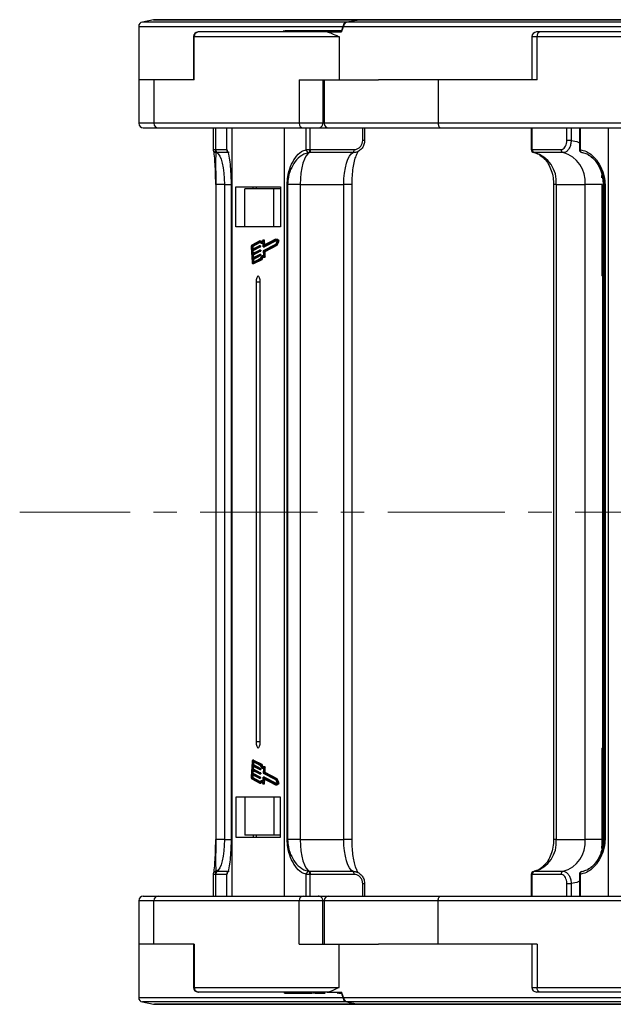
# Model space of a CAD drawing. Header units: millimetres. Extents: x -1637 to 445, y 81 to 1539.
# Tile 9 of 52: x -899 to -802, y 446 to 606. Entities that reach past the tile are written whole.
import ezdxf

# ---------------------------------------------------------------- set-up
doc = ezdxf.new("R2010")
doc.units = ezdxf.units.MM
doc.linetypes.add('CENTERX2', pattern=[20.32, 12.7, -2.54, 2.54, -2.54])

msp = doc.modelspace()

# ---------------------------------------------------------------- linework, layer by layer
at = {"color": 7, "linetype": 'Continuous', "lineweight": 25}
for p, q in [((-876.76, 605.879), (-878.584, 605.514)), ((-843.319, 605.893), (-876.613, 605.893)), ((-843.463, 605.879), (-843.455, 605.879)), ((-763.63, 605.893), (-843.319, 605.893)), ((-879.187, 604.778), (-879.187, 596.093)), ((-855.619, 604.118), (-855.619, 603.893)), ((-855.423, 604.093), (-855.423, 603.893)), ((-854.782, 604.093), (-854.782, 603.893)), ((-853.188, 604.093), (-853.188, 603.893)), ((-852.806, 604.093), (-853.188, 604.093)), ((-852.806, 604.093), (-852.806, 603.893)), ((-852.475, 604.093), (-852.806, 604.093)), ((-852.475, 604.093), (-852.475, 603.893)), ((-851.125, 604.093), (-852.475, 604.093)), ((-851.125, 604.093), (-851.125, 603.893)), ((-850.718, 604.093), (-851.125, 604.093)), ((-850.718, 604.093), (-850.718, 603.893)), ((-850.336, 604.093), (-850.718, 604.093)), ((-850.336, 604.093), (-850.336, 603.893)), ((-846.672, 604.093), (-850.336, 604.093)), ((-849.423, 604.093), (-849.423, 604.118)), ((-846.672, 604.093), (-846.672, 603.893)), ((-846.227, 604.093), (-846.672, 604.093)), ((-845.326, 605.514), (-845.318, 605.514)), ((-870.287, 603.143), (-870.287, 596.093)), ((-870.174, 603.143), (-846.677, 603.143)), ((-870.174, 596.093), (-870.174, 603.143)), ((-869.466, 603.893), (-869.537, 603.893)), ((-848.545, 603.893), (-869.466, 603.893)), ((-848.545, 603.893), (-846.205, 603.893)), ((-846.574, 603.176), (-846.574, 596.093)), ((-815.23, 603.143), (-815.23, 596.093)), ((-813.953, 603.893), (-814.48, 603.893)), ((-814.387, 603.143), (-756.491, 603.143)), ((-814.387, 596.093), (-814.387, 603.143)), ((-762.403, 603.893), (-813.953, 603.893)), ((-879.187, 596.093), (-879.168, 596.093)), ((-879.186, 596.093), (-879.186, 589.043)), ((-876.704, 596.093), (-879.168, 596.093)), ((-876.704, 596.093), (-876.704, 589.043)), ((-870.174, 596.093), (-876.704, 596.093)), ((-853.104, 596.093), (-853.104, 589.043)), ((-853.104, 596.093), (-846.574, 596.093)), ((-849.227, 596.093), (-849.227, 589.043)), ((-849.03, 596.093), (-849.03, 589.043)), ((-846.574, 596.093), (-840.182, 596.093)), ((-830.476, 596.093), (-840.182, 596.093)), ((-830.476, 596.093), (-830.476, 589.043)), ((-814.387, 596.093), (-830.476, 596.093)), ((-878.436, 588.293), (-875.996, 588.293)), ((-853.104, 589.043), (-876.704, 589.043)), ((-875.996, 588.293), (-852.397, 588.293)), ((-867.065, 588.293), (-867.065, 584.757)), ((-866.702, 588.293), (-866.702, 584.757)), ((-864.911, 588.293), (-864.911, 584.757)), ((-864.908, 588.293), (-864.908, 584.757)), ((-864.056, 588.293), (-864.056, 463.293)), ((-855.448, 463.293), (-855.448, 588.293)), ((-849.227, 589.043), (-853.104, 589.043)), ((-852.397, 588.293), (-849.973, 588.293)), ((-851.925, 584.757), (-851.925, 588.293)), ((-851.333, 588.293), (-851.333, 584.757)), ((-849.973, 588.293), (-848.657, 588.293)), ((-848.657, 588.293), (-848.28, 588.293)), ((-848.28, 588.293), (-830.042, 588.293)), ((-842.751, 586.263), (-842.751, 588.293)), ((-842.416, 586.263), (-842.416, 588.293)), ((-772.327, 589.043), (-830.476, 589.043)), ((-830.042, 588.293), (-771.893, 588.293)), ((-815.338, 588.293), (-815.338, 584.757)), ((-815.228, 588.293), (-815.228, 584.757)), ((-809.545, 586.263), (-809.545, 588.293)), ((-808.842, 588.293), (-808.842, 586.263)), ((-807.507, 588.293), (-807.507, 584.757)), ((-807.375, 588.293), (-807.375, 584.757)), ((-802.806, 588.293), (-802.806, 463.293)), ((-866.702, 584.757), (-866.61, 584.754)), ((-851.925, 584.757), (-851.333, 584.757)), ((-851.333, 584.757), (-851.243, 584.754)), ((-851.243, 584.754), (-844.166, 584.754)), ((-815.228, 584.757), (-815.169, 584.754)), ((-815.169, 584.754), (-810.482, 584.754)), ((-808.842, 586.263), (-809.545, 586.263)), ((-866.489, 584.258), (-866.612, 584.262)), ((-851.388, 584.258), (-851.509, 584.262)), ((-844.311, 584.258), (-851.388, 584.258)), ((-814.906, 584.262), (-814.922, 584.264)), ((-814.826, 584.258), (-814.906, 584.262)), ((-810.14, 584.258), (-814.826, 584.258)), ((-866.658, 579.097), (-866.658, 472.489)), ((-865.232, 579.097), (-866.65, 579.097)), ((-866.65, 579.097), (-866.65, 472.489)), ((-865.232, 579.097), (-865.232, 472.489)), ((-864.159, 579.097), (-864.159, 472.489)), ((-864.155, 579.097), (-864.155, 472.489)), ((-863.394, 578.693), (-856.11, 578.693)), ((-863.394, 572.193), (-863.394, 578.693)), ((-861.924, 572.193), (-861.924, 578.393)), ((-857.209, 578.393), (-861.924, 578.393)), ((-860.563, 578.393), (-860.563, 578.693)), ((-860.067, 578.693), (-860.067, 578.393)), ((-857.209, 572.193), (-857.209, 578.393)), ((-856.11, 578.393), (-857.209, 578.393)), ((-856.11, 578.693), (-856.11, 572.193)), ((-855.04, 472.489), (-855.04, 579.097)), ((-855.04, 579.097), (-854.965, 579.097)), ((-852.898, 579.097), (-854.965, 579.097)), ((-854.965, 579.097), (-854.965, 472.489)), ((-852.898, 579.097), (-845.821, 579.097)), ((-852.898, 579.097), (-852.898, 472.489)), ((-845.821, 472.489), (-845.821, 579.097)), ((-844.484, 472.489), (-844.484, 579.097)), ((-811.703, 579.097), (-811.703, 472.489)), ((-811.265, 579.097), (-806.578, 579.097)), ((-811.265, 579.097), (-811.265, 472.489)), ((-803.803, 579.097), (-806.578, 579.097)), ((-806.578, 472.489), (-806.578, 579.097)), ((-803.803, 564.211), (-803.803, 579.097)), ((-803.649, 579.097), (-803.649, 472.489)), ((-803.405, 579.097), (-803.334, 579.097)), ((-803.405, 472.489), (-803.405, 579.097)), ((-803.334, 579.097), (-803.334, 472.489)), ((-856.11, 572.193), (-863.394, 572.193)), ((-860.886, 568.864), (-860.749, 566.452)), ((-860.819, 568.899), (-860.796, 568.497)), ((-860.819, 568.899), (-860.63, 568.899)), ((-859.483, 569.898), (-860.803, 569.217)), ((-860.796, 568.497), (-859.59, 569.119)), ((-859.493, 569.687), (-860.792, 569.016)), ((-860.792, 569.016), (-860.603, 569.016)), ((-859.579, 568.918), (-860.785, 568.296)), ((-860.63, 568.899), (-860.613, 568.591)), ((-859.434, 569.62), (-860.603, 569.016)), ((-859.39, 568.918), (-860.596, 568.296)), ((-859.399, 569.12), (-859.587, 569.12)), ((-859.579, 568.918), (-859.39, 568.918)), ((-859.571, 569.077), (-859.565, 568.977)), ((-859.571, 569.077), (-859.382, 569.077)), ((-859.565, 568.977), (-859.376, 568.977)), ((-859.483, 569.898), (-859.295, 569.898)), ((-859.382, 569.077), (-859.376, 568.977)), ((-859.262, 569.54), (-859.074, 569.54)), ((-858.934, 568.992), (-858.978, 569.769)), ((-858.765, 570.039), (-858.954, 570.039)), ((-858.876, 569.177), (-858.92, 569.955)), ((-858.92, 569.955), (-858.732, 569.955)), ((-858.918, 568.95), (-858.729, 568.95)), ((-856.91, 569.985), (-858.915, 568.95)), ((-858.915, 568.95), (-858.726, 568.95)), ((-858.881, 568.347), (-856.876, 569.381)), ((-856.908, 570.193), (-858.876, 569.177)), ((-858.803, 568.181), (-856.851, 569.187)), ((-858.693, 569.272), (-858.732, 569.955)), ((-858.726, 568.95), (-858.729, 568.95)), ((-856.831, 569.928), (-858.726, 568.95)), ((-858.614, 568.181), (-856.662, 569.187)), ((-856.658, 569.804), (-856.91, 569.985)), ((-856.565, 569.947), (-856.908, 570.193)), ((-856.908, 570.193), (-856.719, 570.193)), ((-856.876, 569.381), (-856.658, 569.804)), ((-856.851, 569.187), (-856.555, 569.762)), ((-856.851, 569.187), (-856.662, 569.187)), ((-856.377, 569.947), (-856.719, 570.193)), ((-856.662, 569.187), (-856.366, 569.762)), ((-856.565, 569.947), (-856.377, 569.947)), ((-856.555, 569.762), (-856.366, 569.762)), ((-860.785, 568.296), (-860.757, 567.793)), ((-860.785, 568.296), (-860.596, 568.296)), ((-860.757, 567.793), (-859.55, 568.416)), ((-859.539, 568.215), (-860.745, 567.592)), ((-860.745, 567.592), (-860.717, 567.09)), ((-860.745, 567.592), (-860.557, 567.592)), ((-860.717, 567.09), (-859.511, 567.712)), ((-859.499, 567.511), (-860.706, 566.889)), ((-860.596, 568.296), (-860.573, 567.888)), ((-859.35, 568.215), (-860.557, 567.592)), ((-860.557, 567.592), (-860.534, 567.184)), ((-859.311, 567.511), (-860.517, 566.889)), ((-859.359, 568.416), (-859.548, 568.416)), ((-859.539, 568.215), (-859.35, 568.215)), ((-859.531, 568.374), (-859.525, 568.273)), ((-859.531, 568.374), (-859.342, 568.374)), ((-859.525, 568.273), (-859.337, 568.273)), ((-859.319, 567.713), (-859.508, 567.713)), ((-859.499, 567.511), (-859.311, 567.511)), ((-859.491, 567.67), (-859.485, 567.57)), ((-859.491, 567.67), (-859.302, 567.67)), ((-859.485, 567.57), (-859.297, 567.57)), ((-859.342, 568.374), (-859.337, 568.273)), ((-859.302, 567.67), (-859.297, 567.57)), ((-858.852, 567.541), (-858.955, 567.541)), ((-858.851, 567.511), (-858.895, 568.288)), ((-858.776, 567.394), (-858.817, 568.122)), ((-858.817, 568.122), (-858.628, 568.122)), ((-858.809, 567.275), (-858.62, 567.275)), ((-858.803, 568.181), (-858.614, 568.181)), ((-858.776, 567.394), (-858.587, 567.394)), ((-858.587, 567.394), (-858.628, 568.122)), ((-860.706, 566.889), (-860.683, 566.487)), ((-860.706, 566.889), (-860.517, 566.889)), ((-860.683, 566.487), (-860.494, 566.487)), ((-860.65, 566.198), (-860.461, 566.198)), ((-860.644, 566.403), (-859.345, 567.073)), ((-860.632, 566.202), (-859.313, 566.883)), ((-860.632, 566.202), (-860.444, 566.202)), ((-860.517, 566.889), (-860.494, 566.487)), ((-860.494, 566.487), (-860.494, 566.481)), ((-860.461, 566.198), (-860.444, 566.202)), ((-860.444, 566.202), (-859.124, 566.883)), ((-859.313, 566.883), (-859.124, 566.883)), ((-803.767, 564.186), (-803.767, 487.401)), ((-803.73, 564.261), (-803.649, 564.278)), ((-860.083, 563.193), (-860.083, 488.393)), ((-859.421, 563.193), (-860.083, 563.193)), ((-859.421, 488.393), (-859.421, 563.193)), ((-859.421, 488.393), (-860.083, 488.393)), ((-803.803, 472.489), (-803.803, 487.376)), ((-860.749, 485.134), (-860.886, 482.722)), ((-860.717, 484.497), (-860.745, 483.994)), ((-860.745, 483.994), (-859.539, 483.372)), ((-860.745, 483.994), (-860.557, 483.994)), ((-859.511, 483.874), (-860.717, 484.497)), ((-860.683, 485.1), (-860.706, 484.698)), ((-860.706, 484.698), (-859.499, 484.075)), ((-860.706, 484.698), (-860.517, 484.698)), ((-860.683, 485.1), (-860.494, 485.1)), ((-860.461, 485.389), (-860.65, 485.389)), ((-859.345, 484.513), (-860.644, 485.183)), ((-859.313, 484.703), (-860.632, 485.384)), ((-860.632, 485.384), (-860.444, 485.384)), ((-860.534, 484.402), (-860.557, 483.994)), ((-860.557, 483.994), (-859.35, 483.372)), ((-860.494, 485.1), (-860.517, 484.698)), ((-860.517, 484.698), (-859.311, 484.075)), ((-860.494, 485.106), (-860.494, 485.1)), ((-860.444, 485.384), (-860.461, 485.389)), ((-859.124, 484.703), (-860.444, 485.384)), ((-859.508, 483.874), (-859.319, 483.874)), ((-859.499, 484.075), (-859.311, 484.075)), ((-859.485, 484.017), (-859.491, 483.916)), ((-859.491, 483.916), (-859.302, 483.916)), ((-859.485, 484.017), (-859.297, 484.017)), ((-859.313, 484.703), (-859.124, 484.703)), ((-859.297, 484.017), (-859.302, 483.916)), ((-858.955, 484.046), (-858.852, 484.046)), ((-858.895, 483.298), (-858.851, 484.075)), ((-858.817, 483.465), (-858.776, 484.192)), ((-858.62, 484.311), (-858.809, 484.311)), ((-858.776, 484.192), (-858.587, 484.192)), ((-858.628, 483.465), (-858.587, 484.192)), ((-860.796, 483.09), (-860.819, 482.688)), ((-860.819, 482.688), (-860.63, 482.688)), ((-860.803, 482.369), (-859.483, 481.688)), ((-859.59, 482.467), (-860.796, 483.09)), ((-860.792, 482.57), (-859.493, 481.9)), ((-860.792, 482.57), (-860.603, 482.57)), ((-860.757, 483.793), (-860.785, 483.291)), ((-860.785, 483.291), (-859.579, 482.668)), ((-860.785, 483.291), (-860.596, 483.291)), ((-859.55, 483.171), (-860.757, 483.793)), ((-860.613, 482.995), (-860.63, 482.688)), ((-860.603, 482.57), (-859.434, 481.967)), ((-860.573, 483.699), (-860.596, 483.291)), ((-860.596, 483.291), (-859.39, 482.668)), ((-859.587, 482.467), (-859.399, 482.467)), ((-859.579, 482.668), (-859.39, 482.668)), ((-859.565, 482.61), (-859.571, 482.509)), ((-859.571, 482.509), (-859.382, 482.509)), ((-859.565, 482.61), (-859.376, 482.61)), ((-859.548, 483.17), (-859.359, 483.17)), ((-859.539, 483.372), (-859.35, 483.372)), ((-859.525, 483.313), (-859.531, 483.213)), ((-859.531, 483.213), (-859.342, 483.213)), ((-859.525, 483.313), (-859.337, 483.313)), ((-859.376, 482.61), (-859.382, 482.509)), ((-859.337, 483.313), (-859.342, 483.213)), ((-858.978, 481.818), (-858.934, 482.595)), ((-858.92, 481.632), (-858.876, 482.409)), ((-858.729, 482.637), (-858.918, 482.637)), ((-858.915, 482.636), (-856.91, 481.602)), ((-858.915, 482.636), (-858.726, 482.636)), ((-856.876, 482.205), (-858.881, 483.239)), ((-858.876, 482.409), (-856.908, 481.394)), ((-858.817, 483.465), (-858.628, 483.465)), ((-856.851, 482.399), (-858.803, 483.406)), ((-858.803, 483.406), (-858.614, 483.406)), ((-858.732, 481.632), (-858.693, 482.315)), ((-858.729, 482.637), (-858.726, 482.636)), ((-858.726, 482.636), (-856.831, 481.659)), ((-856.662, 482.399), (-858.614, 483.406)), ((-856.658, 481.782), (-856.876, 482.205)), ((-856.555, 481.824), (-856.851, 482.399)), ((-856.851, 482.399), (-856.662, 482.399)), ((-856.366, 481.824), (-856.662, 482.399)), ((-859.483, 481.688), (-859.295, 481.688)), ((-859.074, 482.047), (-859.262, 482.047)), ((-858.954, 481.547), (-858.765, 481.547)), ((-858.92, 481.632), (-858.732, 481.632)), ((-856.91, 481.602), (-856.658, 481.782)), ((-856.908, 481.394), (-856.565, 481.639)), ((-856.908, 481.394), (-856.719, 481.394)), ((-856.719, 481.394), (-856.377, 481.639)), ((-856.565, 481.639), (-856.377, 481.639)), ((-856.555, 481.824), (-856.366, 481.824)), ((-856.11, 479.393), (-863.394, 479.393)), ((-863.394, 479.393), (-863.394, 472.893)), ((-861.924, 479.393), (-861.924, 473.193)), ((-857.209, 479.393), (-857.209, 473.193)), ((-856.11, 472.893), (-856.11, 479.393)), ((-863.394, 472.893), (-856.11, 472.893)), ((-857.209, 473.193), (-861.924, 473.193)), ((-860.563, 473.193), (-860.563, 472.893)), ((-860.067, 473.193), (-860.067, 472.893)), ((-856.11, 473.193), (-857.209, 473.193)), ((-865.232, 472.489), (-866.65, 472.489)), ((-855.04, 472.489), (-854.965, 472.489)), ((-852.898, 472.489), (-854.965, 472.489)), ((-852.898, 472.489), (-845.821, 472.489)), ((-811.265, 472.489), (-806.578, 472.489)), ((-803.803, 472.489), (-806.578, 472.489)), ((-803.405, 472.489), (-803.334, 472.489)), ((-867.065, 466.829), (-867.065, 463.293)), ((-866.61, 466.833), (-866.702, 466.829)), ((-866.702, 466.829), (-866.702, 463.293)), ((-866.612, 467.325), (-866.489, 467.329)), ((-864.911, 466.829), (-864.911, 463.293)), ((-864.908, 466.829), (-864.908, 463.293)), ((-851.925, 463.293), (-851.925, 466.829)), ((-851.333, 466.829), (-851.925, 466.829)), ((-851.509, 467.325), (-851.388, 467.329)), ((-851.388, 467.329), (-844.311, 467.329)), ((-851.243, 466.833), (-851.333, 466.829)), ((-851.333, 466.829), (-851.333, 463.293)), ((-844.166, 466.833), (-851.243, 466.833)), ((-815.338, 466.829), (-815.338, 463.293)), ((-815.169, 466.833), (-815.228, 466.829)), ((-815.228, 466.829), (-815.228, 463.293)), ((-810.482, 466.833), (-815.169, 466.833)), ((-814.922, 467.322), (-814.906, 467.325)), ((-814.906, 467.325), (-814.826, 467.329)), ((-814.826, 467.329), (-810.14, 467.329)), ((-807.507, 466.829), (-807.507, 463.293)), ((-807.375, 466.829), (-807.375, 463.293)), ((-842.751, 463.293), (-842.751, 465.323)), ((-842.416, 463.293), (-842.416, 465.323)), ((-809.545, 465.323), (-808.842, 465.323)), ((-809.545, 463.293), (-809.545, 465.323)), ((-808.842, 465.323), (-808.842, 463.293)), ((-878.436, 463.293), (-875.996, 463.293)), ((-875.996, 463.293), (-852.397, 463.293)), ((-852.397, 463.293), (-849.973, 463.293)), ((-849.973, 463.293), (-848.657, 463.293)), ((-848.657, 463.293), (-848.28, 463.293)), ((-848.28, 463.293), (-830.042, 463.293)), ((-830.042, 463.293), (-771.893, 463.293)), ((-879.186, 462.543), (-879.186, 455.493)), ((-876.704, 455.493), (-876.704, 462.543)), ((-853.104, 462.543), (-876.704, 462.543)), ((-853.104, 455.493), (-853.104, 462.543)), ((-849.227, 462.543), (-853.104, 462.543)), ((-849.227, 455.493), (-849.227, 462.543)), ((-849.03, 462.543), (-849.03, 455.493)), ((-830.476, 455.493), (-830.476, 462.543)), ((-772.327, 462.543), (-830.476, 462.543)), ((-879.187, 455.493), (-879.187, 446.808)), ((-879.187, 455.493), (-879.168, 455.493)), ((-876.704, 455.493), (-879.168, 455.493)), ((-870.174, 455.493), (-876.704, 455.493)), ((-870.287, 455.493), (-870.287, 448.443)), ((-870.174, 455.493), (-870.174, 448.443)), ((-853.104, 455.493), (-846.574, 455.493)), ((-846.574, 448.411), (-846.574, 455.493)), ((-846.574, 455.493), (-840.182, 455.493)), ((-830.476, 455.493), (-840.182, 455.493)), ((-814.387, 455.493), (-830.476, 455.493)), ((-815.23, 455.493), (-815.23, 448.443)), ((-814.387, 455.493), (-814.387, 448.443)), ((-870.174, 448.443), (-846.677, 448.443)), ((-869.466, 447.693), (-869.537, 447.693)), ((-848.545, 447.693), (-869.466, 447.693)), ((-855.481, 447.493), (-855.481, 447.693)), ((-855.481, 447.493), (-855.099, 447.493)), ((-855.099, 447.493), (-855.099, 447.693)), ((-855.099, 447.493), (-854.691, 447.493)), ((-854.691, 447.493), (-854.691, 447.693)), ((-854.691, 447.493), (-853.341, 447.493)), ((-853.341, 447.493), (-853.341, 447.693)), ((-853.341, 447.493), (-853.01, 447.493)), ((-853.01, 447.493), (-853.01, 447.693)), ((-853.01, 447.493), (-852.628, 447.493)), ((-852.628, 447.493), (-852.628, 447.693)), ((-852.628, 447.493), (-850.898, 447.493)), ((-850.741, 447.693), (-850.741, 447.468)), ((-850.539, 447.493), (-850.539, 447.693)), ((-849.865, 447.468), (-849.865, 447.493)), ((-848.545, 447.693), (-846.205, 447.693)), ((-846.891, 447.493), (-846.857, 447.493)), ((-846.682, 447.493), (-846.682, 447.693)), ((-846.682, 447.493), (-846.228, 447.493)), ((-813.953, 447.693), (-814.48, 447.693)), ((-814.387, 448.443), (-756.491, 448.443)), ((-762.403, 447.693), (-813.953, 447.693)), ((-878.584, 446.073), (-876.76, 445.708)), ((-843.319, 445.693), (-876.613, 445.693)), ((-845.326, 446.072), (-845.318, 446.073)), ((-843.463, 445.707), (-843.455, 445.708)), ((-763.63, 445.693), (-843.319, 445.693))]:
    msp.add_line(p, q, dxfattribs=at)
at = {"color": 8, "linetype": 'Continuous', "lineweight": 25}
for p, q in [((-876.76, 605.879), (-843.489, 605.879)), ((-843.455, 605.879), (-763.483, 605.879)), ((-879.187, 604.778), (-846.019, 604.778)), ((-845.352, 605.514), (-878.584, 605.514)), ((-845.877, 604.778), (-761.056, 604.778)), ((-761.659, 605.514), (-845.318, 605.514)), ((-870.287, 603.143), (-870.174, 603.143)), ((-815.23, 603.143), (-814.387, 603.143)), ((-876.704, 589.043), (-879.186, 589.043)), ((-849.03, 589.043), (-849.227, 589.043)), ((-830.476, 589.043), (-849.03, 589.043)), ((-867.065, 584.757), (-866.702, 584.757)), ((-866.61, 584.754), (-864.911, 584.754)), ((-864.911, 584.757), (-864.908, 584.757)), ((-842.416, 586.263), (-842.751, 586.263)), ((-815.338, 584.757), (-815.228, 584.757)), ((-807.507, 584.757), (-807.375, 584.757)), ((-864.461, 584.258), (-866.489, 584.258)), ((-803.828, 580.151), (-803.828, 580.518)), ((-866.658, 579.097), (-866.65, 579.097)), ((-865.232, 579.097), (-864.159, 579.097)), ((-864.155, 579.097), (-864.159, 579.097)), ((-844.484, 579.097), (-845.821, 579.097)), ((-811.265, 579.097), (-811.703, 579.097)), ((-803.649, 579.097), (-803.405, 579.097)), ((-803.649, 564.076), (-803.767, 564.186)), ((-803.767, 487.401), (-803.649, 487.511)), ((-866.658, 472.489), (-866.65, 472.489)), ((-865.232, 472.489), (-864.159, 472.489)), ((-864.155, 472.489), (-864.159, 472.489)), ((-844.484, 472.489), (-845.821, 472.489)), ((-811.265, 472.489), (-811.703, 472.489)), ((-803.828, 471.059), (-803.828, 471.435)), ((-803.649, 472.489), (-803.405, 472.489)), ((-866.702, 466.829), (-867.065, 466.829)), ((-864.911, 466.833), (-866.61, 466.833)), ((-866.489, 467.329), (-864.461, 467.329)), ((-864.908, 466.829), (-864.911, 466.829)), ((-815.228, 466.829), (-815.338, 466.829)), ((-807.375, 466.829), (-807.507, 466.829)), ((-842.751, 465.323), (-842.416, 465.323)), ((-876.704, 462.543), (-879.186, 462.543)), ((-849.03, 462.543), (-849.227, 462.543)), ((-830.476, 462.543), (-849.03, 462.543)), ((-870.287, 448.443), (-870.174, 448.443)), ((-815.23, 448.443), (-814.387, 448.443)), ((-879.187, 446.808), (-846.017, 446.808)), ((-845.318, 446.073), (-878.584, 446.073)), ((-876.76, 445.708), (-843.455, 445.708)), ((-845.877, 446.808), (-761.056, 446.808)), ((-761.659, 446.073), (-845.318, 446.073)), ((-843.455, 445.708), (-763.483, 445.708))]:
    msp.add_line(p, q, dxfattribs=at)
at = {"color": 1, "linetype": 'CENTERX2', "lineweight": 13, "ltscale": 1.5}
msp.add_line((216.688, 525.793), (-898.54, 525.793), dxfattribs=at)
at = {"color": 7, "linetype": 'Continuous', "lineweight": 25, "flags": 128}
for points in [[(-813.953, 603.893), (-814.037, 603.879), (-814.119, 603.836), (-814.194, 603.767), (-814.26, 603.674), (-814.313, 603.56), (-814.354, 603.43), (-814.378, 603.29), (-814.387, 603.143)], [(-830.476, 589.043), (-830.468, 588.897), (-830.443, 588.756), (-830.403, 588.627), (-830.349, 588.513), (-830.283, 588.42), (-830.208, 588.35), (-830.127, 588.308), (-830.042, 588.293)], [(-866.489, 584.258), (-866.236, 584.059), (-865.997, 583.697), (-865.78, 583.186), (-865.592, 582.541), (-865.438, 581.783), (-865.325, 580.938), (-865.256, 580.033), (-865.232, 579.097)], [(-851.388, 584.258), (-851.692, 584.059), (-851.979, 583.697), (-852.24, 583.186), (-852.467, 582.541), (-852.651, 581.783), (-852.787, 580.938), (-852.87, 580.033), (-852.898, 579.097)], [(-845.821, 579.097), (-845.793, 580.033), (-845.71, 580.938), (-845.574, 581.783), (-845.39, 582.541), (-845.163, 583.186), (-844.902, 583.697), (-844.615, 584.059), (-844.311, 584.258)], [(-859.59, 569.119), (-859.587, 569.12), (-859.584, 569.119), (-859.581, 569.115), (-859.578, 569.11), (-859.575, 569.104), (-859.573, 569.096), (-859.572, 569.087), (-859.571, 569.077)], [(-858.978, 569.769), (-859.038, 569.679), (-859.101, 569.61), (-859.166, 569.564), (-859.232, 569.542), (-859.299, 569.543), (-859.365, 569.568), (-859.43, 569.616), (-859.493, 569.687)], [(-858.973, 570.021), (-859.03, 569.915), (-859.092, 569.834), (-859.156, 569.778), (-859.223, 569.748), (-859.29, 569.746), (-859.356, 569.77), (-859.421, 569.821), (-859.483, 569.898)], [(-859.399, 569.12), (-859.398, 569.12), (-859.395, 569.119), (-859.392, 569.115), (-859.389, 569.11), (-859.386, 569.104), (-859.384, 569.096), (-859.383, 569.087), (-859.382, 569.077)], [(-859.168, 569.771), (-859.232, 569.821), (-859.295, 569.898)], [(-858.92, 569.955), (-858.923, 569.979), (-858.927, 570.001), (-858.933, 570.019), (-858.941, 570.032), (-858.949, 570.038), (-858.957, 570.039), (-858.966, 570.033), (-858.973, 570.021)], [(-858.915, 568.95), (-858.918, 568.95), (-858.921, 568.951), (-858.925, 568.954), (-858.928, 568.959), (-858.93, 568.965), (-858.932, 568.973), (-858.933, 568.982), (-858.934, 568.992)], [(-858.732, 569.955), (-858.734, 569.979), (-858.738, 570.001), (-858.745, 570.019), (-858.752, 570.032), (-858.76, 570.038), (-858.765, 570.039)], [(-859.55, 568.416), (-859.547, 568.416), (-859.544, 568.415), (-859.541, 568.412), (-859.538, 568.407), (-859.535, 568.4), (-859.533, 568.392), (-859.532, 568.383), (-859.531, 568.374)], [(-859.511, 567.712), (-859.507, 567.713), (-859.504, 567.711), (-859.501, 567.708), (-859.498, 567.703), (-859.496, 567.697), (-859.494, 567.689), (-859.492, 567.68), (-859.491, 567.67)], [(-859.359, 568.416), (-859.358, 568.416), (-859.355, 568.415), (-859.352, 568.412), (-859.349, 568.407), (-859.347, 568.4), (-859.345, 568.392), (-859.343, 568.383), (-859.342, 568.374)], [(-859.345, 567.073), (-859.294, 567.203), (-859.238, 567.313), (-859.178, 567.403), (-859.115, 567.471), (-859.05, 567.516), (-858.984, 567.538), (-858.917, 567.537), (-858.851, 567.511)], [(-859.319, 567.713), (-859.319, 567.713), (-859.315, 567.711), (-859.312, 567.708), (-859.309, 567.703), (-859.307, 567.697), (-859.305, 567.689), (-859.303, 567.68), (-859.302, 567.67)], [(-859.313, 566.883), (-859.263, 567.018), (-859.207, 567.131), (-859.147, 567.221), (-859.083, 567.286), (-859.018, 567.325), (-858.951, 567.337), (-858.884, 567.321), (-858.818, 567.279)], [(-858.818, 567.279), (-858.81, 567.275), (-858.801, 567.278), (-858.793, 567.287), (-858.786, 567.301), (-858.781, 567.321), (-858.777, 567.344), (-858.775, 567.369), (-858.776, 567.394)], [(-858.62, 567.275), (-858.612, 567.278), (-858.605, 567.287), (-858.598, 567.301), (-858.592, 567.321), (-858.588, 567.344), (-858.586, 567.369), (-858.587, 567.394)], [(-860.749, 566.452), (-860.744, 566.395), (-860.735, 566.341), (-860.723, 566.294), (-860.708, 566.254), (-860.691, 566.225), (-860.672, 566.206), (-860.652, 566.198), (-860.632, 566.202)], [(-860.683, 566.487), (-860.681, 566.467), (-860.678, 566.45), (-860.674, 566.434), (-860.669, 566.421), (-860.663, 566.411), (-860.657, 566.404), (-860.65, 566.402), (-860.644, 566.403)], [(-859.421, 563.193), (-859.446, 563.576), (-859.518, 563.9), (-859.625, 564.117), (-859.752, 564.193), (-859.879, 564.117), (-859.986, 563.9), (-860.058, 563.576), (-860.083, 563.193)], [(-860.083, 488.393), (-860.058, 488.011), (-859.986, 487.686), (-859.879, 487.469), (-859.752, 487.393), (-859.625, 487.469), (-859.518, 487.686), (-859.446, 488.011), (-859.421, 488.393)], [(-860.632, 485.384), (-860.652, 485.388), (-860.672, 485.381), (-860.691, 485.362), (-860.708, 485.332), (-860.723, 485.293), (-860.735, 485.246), (-860.744, 485.192), (-860.749, 485.134)], [(-860.644, 485.183), (-860.65, 485.185), (-860.657, 485.182), (-860.663, 485.176), (-860.669, 485.166), (-860.674, 485.153), (-860.678, 485.137), (-860.681, 485.119), (-860.683, 485.1)], [(-859.491, 483.916), (-859.492, 483.907), (-859.494, 483.898), (-859.496, 483.89), (-859.498, 483.883), (-859.501, 483.878), (-859.504, 483.875), (-859.507, 483.874), (-859.511, 483.874)], [(-858.851, 484.075), (-858.917, 484.05), (-858.984, 484.048), (-859.05, 484.07), (-859.115, 484.116), (-859.178, 484.184), (-859.238, 484.273), (-859.294, 484.384), (-859.345, 484.513)], [(-859.302, 483.916), (-859.303, 483.907), (-859.305, 483.898), (-859.307, 483.89), (-859.309, 483.883), (-859.312, 483.878), (-859.315, 483.875), (-859.319, 483.874), (-859.319, 483.874)], [(-858.818, 484.307), (-858.884, 484.265), (-858.951, 484.25), (-859.018, 484.262), (-859.083, 484.3), (-859.147, 484.365), (-859.207, 484.455), (-859.263, 484.569), (-859.313, 484.703)], [(-858.776, 484.192), (-858.775, 484.218), (-858.777, 484.243), (-858.781, 484.266), (-858.786, 484.285), (-858.793, 484.3), (-858.801, 484.309), (-858.81, 484.311), (-858.818, 484.307)], [(-858.587, 484.192), (-858.586, 484.218), (-858.588, 484.243), (-858.592, 484.266), (-858.598, 484.285), (-858.605, 484.3), (-858.612, 484.309), (-858.62, 484.311)], [(-859.571, 482.509), (-859.572, 482.499), (-859.573, 482.491), (-859.575, 482.483), (-859.578, 482.476), (-859.581, 482.471), (-859.584, 482.468), (-859.587, 482.467), (-859.59, 482.467)], [(-859.531, 483.213), (-859.532, 483.203), (-859.533, 483.194), (-859.535, 483.186), (-859.538, 483.18), (-859.541, 483.175), (-859.544, 483.172), (-859.547, 483.17), (-859.55, 483.171)], [(-859.382, 482.509), (-859.383, 482.499), (-859.384, 482.491), (-859.386, 482.483), (-859.389, 482.476), (-859.392, 482.471), (-859.395, 482.468), (-859.398, 482.467), (-859.399, 482.467)], [(-859.342, 483.213), (-859.343, 483.203), (-859.345, 483.194), (-859.347, 483.186), (-859.349, 483.18), (-859.352, 483.175), (-859.355, 483.172), (-859.358, 483.17), (-859.359, 483.17)], [(-858.934, 482.595), (-858.933, 482.604), (-858.932, 482.613), (-858.93, 482.621), (-858.928, 482.628), (-858.925, 482.633), (-858.921, 482.636), (-858.918, 482.637), (-858.915, 482.636)], [(-859.493, 481.9), (-859.43, 481.971), (-859.365, 482.019), (-859.299, 482.043), (-859.232, 482.045), (-859.166, 482.022), (-859.101, 481.976), (-859.038, 481.908), (-858.978, 481.818)], [(-859.483, 481.688), (-859.421, 481.765), (-859.356, 481.816), (-859.29, 481.841), (-859.223, 481.838), (-859.156, 481.809), (-859.092, 481.753), (-859.03, 481.671), (-858.973, 481.566)], [(-859.295, 481.688), (-859.232, 481.765), (-859.168, 481.816)], [(-858.973, 481.566), (-858.966, 481.554), (-858.957, 481.548), (-858.949, 481.548), (-858.941, 481.555), (-858.933, 481.568), (-858.927, 481.586), (-858.923, 481.607), (-858.92, 481.632)], [(-858.765, 481.547), (-858.76, 481.548), (-858.752, 481.555), (-858.745, 481.568), (-858.738, 481.586), (-858.734, 481.607), (-858.732, 481.632)], [(-865.232, 472.489), (-865.256, 471.554), (-865.325, 470.648), (-865.438, 469.803), (-865.592, 469.046), (-865.78, 468.401), (-865.997, 467.889), (-866.236, 467.528), (-866.489, 467.329)], [(-852.898, 472.489), (-852.87, 471.554), (-852.787, 470.648), (-852.651, 469.803), (-852.467, 469.046), (-852.24, 468.401), (-851.979, 467.889), (-851.692, 467.528), (-851.388, 467.329)], [(-844.311, 467.329), (-844.615, 467.528), (-844.902, 467.889), (-845.163, 468.401), (-845.39, 469.046), (-845.574, 469.803), (-845.71, 470.648), (-845.793, 471.554), (-845.821, 472.489)], [(-830.476, 462.543), (-830.468, 462.69), (-830.443, 462.83), (-830.403, 462.96), (-830.349, 463.074), (-830.283, 463.167), (-830.208, 463.236), (-830.127, 463.279), (-830.042, 463.293)], [(-813.953, 447.693), (-814.037, 447.708), (-814.119, 447.75), (-814.194, 447.82), (-814.26, 447.913), (-814.313, 448.027), (-814.354, 448.156), (-814.378, 448.297), (-814.387, 448.443)]]:
    msp.add_lwpolyline(points, dxfattribs=at)
at = {"color": 8, "linetype": 'Continuous', "lineweight": 25, "flags": 128}
for points in [[(-808.842, 586.263), (-807.926, 586.049), (-807.507, 585.882)], [(-807.507, 465.705), (-807.926, 465.537), (-808.842, 465.323)]]:
    msp.add_lwpolyline(points, dxfattribs=at)
at = {"color": 7, "linetype": 'Continuous', "lineweight": 25}
for centre, radius, start, end in [((-876.613, 605.143), 0.75, 90, 101.30993), ((-843.319, 605.143), 0.75, 90, 101.07434), ((-843.319, 605.251), 0.642, 90.01134, 102.22676), ((-878.437, 604.778), 0.75, 101.30993, 180), ((-845.181, 604.778), 0.75, 101.10145, 159.51484), ((-845.139, 604.798), 0.738, 103.9847, 181.50302), ((-869.537, 603.143), 0.75, 90, 180), ((-869.445, 603.164), 0.73, 91.71155, 181.61133), ((-845.875, 603.143), 0.802, 177.07752, 179.97517), ((-846.681, 603.333), 0.19, 271.07473, 304.0205), ((-814.48, 603.143), 0.75, 90, 180), ((-878.436, 589.043), 0.75, 180, 270), ((-875.974, 589.023), 0.73, 178.38398, 268.29073), ((-852.375, 589.023), 0.73, 178.38398, 268.29073), ((-849.975, 589.041), 0.748, 270.14503, 0.15114), ((-848.28, 589.043), 0.75, 180, 270), ((-866.565, 584.757), 0.5, 180, 212.35683), ((-866.058, 584.619), 0.659, 167.87373, 212.78178), ((-865.928, 584.657), 0.689, 171.93004, 215.45116), ((-864.411, 584.757), 0.5, 180, 229.55848), ((-851.419, 584.761), 0.507, 180.40282, 259.76819), ((-851.972, 584.704), 0.641, 316.28895, 4.70567), ((-851.845, 584.661), 0.609, 318.58326, 8.79058), ((-844.768, 584.661), 0.61, 318.5941, 8.78608), ((-814.838, 584.757), 0.5, 180, 260.36115), ((-814.782, 584.695), 0.451, 172.14055, 254.02558), ((-814.697, 584.713), 0.473, 175.05122, 254.16632), ((-810.011, 584.713), 0.473, 175.05122, 254.16632), ((-807.007, 584.757), 0.5, 180, 260.97776), ((-806.957, 584.672), 0.426, 168.44388, 253.93513), ((-816.169, 579.522), 4.923, 355.0504, 74.16837), ((-811.483, 579.522), 4.923, 355.0504, 74.16837), ((-860.443, 568.947), 0.451, 143.07402, 190.52907), ((-860.671, 568.926), 0.15, 143.10707, 190.52192), ((-860.483, 568.926), 0.15, 143.05925, 190.54223), ((-859.639, 568.963), 0.0752, 323.13949, 10.51862), ((-859.45, 568.963), 0.0751, 323.07568, 10.52741), ((-859.078, 569.755), 0.216, 271.03487, 300.79876), ((-856.739, 569.845), 0.202, 335.94509, 30.52754), ((-856.55, 569.845), 0.202, 335.9135, 30.55913), ((-859.599, 568.26), 0.0752, 323.11292, 10.49017), ((-859.559, 567.556), 0.0752, 323.11292, 10.49017), ((-859.41, 568.26), 0.0751, 323.07568, 10.52741), ((-859.371, 567.556), 0.0751, 323.07568, 10.52741), ((-858.416, 566.74), 0.723, 127.98036, 168.57702), ((-858.821, 568.302), 0.0752, 143.11193, 190.48794), ((-858.743, 568.135), 0.0751, 143.08466, 190.51843), ((-858.554, 568.135), 0.0751, 143.08466, 190.51843), ((-804.392, 564.541), 0.719, 330.36772, 337.09075), ((-804.392, 487.045), 0.719, 22.90925, 29.63228), ((-859.559, 484.03), 0.0752, 349.51206, 36.88807), ((-859.371, 484.03), 0.0751, 349.47481, 36.92532), ((-858.381, 484.868), 0.761, 192.49472, 230.95059), ((-860.443, 482.64), 0.45, 169.4689, 216.92909), ((-860.671, 482.66), 0.15, 169.47697, 216.89243), ((-860.483, 482.66), 0.15, 169.45666, 216.94025), ((-859.639, 482.623), 0.0752, 349.4836, 36.86151), ((-859.599, 483.327), 0.0752, 349.51206, 36.88807), ((-859.45, 482.623), 0.0751, 349.47481, 36.92532), ((-859.41, 483.327), 0.0751, 349.47481, 36.92532), ((-858.821, 483.284), 0.0752, 169.50761, 216.88608), ((-858.743, 483.451), 0.0751, 169.47481, 216.92532), ((-858.554, 483.451), 0.0751, 169.47481, 216.92532), ((-859.078, 481.831), 0.216, 59.2125, 88.95387), ((-856.739, 481.742), 0.202, 329.47668, 24.05121), ((-856.55, 481.742), 0.202, 329.44511, 24.08278), ((-816.169, 472.065), 4.923, 285.83162, 4.94953), ((-811.483, 472.065), 4.923, 285.83162, 4.94953), ((-866.565, 466.829), 0.5, 147.64317, 180), ((-866.058, 466.968), 0.659, 147.21771, 192.12708), ((-865.928, 466.929), 0.689, 144.54997, 188.06922), ((-864.411, 466.829), 0.5, 130.44152, 180), ((-864.419, 466.838), 0.488, 95.01735, 130.41789), ((-851.419, 466.826), 0.507, 100.23227, 179.59757), ((-851.972, 466.882), 0.641, 355.29301, 43.71182), ((-851.845, 466.926), 0.609, 351.21022, 41.41548), ((-844.768, 466.926), 0.61, 351.21472, 41.40464), ((-814.838, 466.829), 0.5, 99.63885, 180), ((-814.782, 466.891), 0.451, 105.9736, 187.86106), ((-814.697, 466.873), 0.473, 105.83515, 184.94811), ((-810.011, 466.873), 0.473, 105.83515, 184.94811), ((-807.007, 466.829), 0.5, 99.02224, 180), ((-806.957, 466.915), 0.426, 106.0656, 191.55615), ((-878.436, 462.543), 0.75, 90, 180), ((-875.974, 462.564), 0.73, 91.70986, 181.616), ((-852.375, 462.564), 0.73, 91.70986, 181.616), ((-849.975, 462.545), 0.748, 359.84885, 89.85441), ((-848.28, 462.543), 0.75, 90, 180), ((-869.537, 448.443), 0.75, 180, 270), ((-869.445, 448.423), 0.73, 178.38865, 268.28904), ((-846.681, 448.253), 0.19, 55.98514, 88.92718), ((-845.875, 448.444), 0.802, 180.02505, 182.92227), ((-814.48, 448.443), 0.75, 180, 270), ((-878.437, 446.808), 0.75, 180, 258.69007), ((-876.613, 446.443), 0.75, 258.69007, 270), ((-845.181, 446.808), 0.75, 200.48516, 258.89855), ((-845.139, 446.789), 0.738, 178.49842, 256.01386), ((-843.319, 446.443), 0.75, 258.92566, 270), ((-843.319, 446.335), 0.642, 257.77285, 269.99525)]:
    msp.add_arc(centre, radius, start, end, dxfattribs=at)
at = {"color": 8, "linetype": 'Continuous', "lineweight": 25}
for centre, radius, start, end in [((-845.537, 604.918), 0.368, 160.60196, 202.37935), ((-864.417, 584.749), 0.49, 179.09259, 229.47611), ((-866.57, 584.754), 0.494, 212.40754, 265.05287), ((-866.569, 466.832), 0.495, 94.9611, 147.58015), ((-864.417, 466.837), 0.491, 130.53785, 180.89346), ((-845.537, 446.668), 0.368, 157.62116, 199.39753)]:
    msp.add_arc(centre, radius, start, end, dxfattribs=at)
at = {"color": 7, "linetype": 'Continuous', "lineweight": 25}
for centre, major_axis, ratio, start_param, end_param in [((-805.056, 602.833), (36.508, 34.661), 0.7085726, 2.1669348, 2.1874133), ((-805.017, 565.218), (1.999, -1.498), 0.0404786, 5.3949141, 5.4176344), ((-805.017, 486.368), (1.999, 1.498), 0.0404786, 0.865551, 0.8882712), ((-805.056, 448.754), (36.508, -34.661), 0.7085726, 4.095772, 4.1162506)]:
    msp.add_ellipse(centre, major_axis=major_axis, ratio=ratio, start_param=start_param, end_param=end_param, dxfattribs=at)
for points, knots in [([(-845.318, 605.514), (-844.832, 605.609), (-844.211, 605.731), (-843.59, 605.852), (-843.455, 605.879)], [0, 0, 0, 0, 0.7828253, 1, 1, 1, 1]), ([(-854.782, 604.093), (-854.932, 604.093), (-855.199, 604.093), (-855.355, 604.093), (-855.423, 604.093)], [0, 0, 0, 0, 0.5595642, 1, 1, 1, 1]), ([(-853.074, 604.093), (-853.434, 604.093), (-854.077, 604.093), (-854.567, 604.093), (-854.782, 604.093)], [0, 0, 0, 0, 0.5599501, 1, 1, 1, 1]), ([(-845.884, 605.041), (-845.921, 604.94), (-846.063, 604.559), (-846.197, 604.178), (-846.296, 603.897)], [0, 0, 0, 0, 0.2649554, 1, 1, 1, 1]), ([(-848.545, 603.893), (-848.318, 603.834), (-847.862, 603.714), (-847.073, 603.361), (-846.676, 603.184)], [0, 0, 0, 0, 0.4966721, 1, 1, 1, 1]), ([(-846.676, 603.184), (-846.665, 603.18), (-846.643, 603.173), (-846.614, 603.171), (-846.591, 603.172), (-846.579, 603.175), (-846.574, 603.176)], [0, 0, 0, 0, 0.3366081, 0.6542346, 0.862293, 1, 1, 1, 1]), ([(-864.908, 584.757), (-864.844, 584.671), (-864.686, 584.455), (-864.467, 583.524), (-864.285, 582.079), (-864.175, 580.568), (-864.161, 579.519), (-864.155, 579.097)], [0, 0, 0, 0, 0.1717575, 0.4284855, 0.6465016, 0.8576659, 1, 1, 1, 1]), ([(-855.04, 579.097), (-855.016, 579.519), (-854.955, 580.568), (-854.499, 582.079), (-853.746, 583.524), (-852.843, 584.455), (-852.188, 584.671), (-851.925, 584.757)], [0, 0, 0, 0, 0.1423338, 0.3534979, 0.5715151, 0.828241, 1, 1, 1, 1]), ([(-842.444, 586.263), (-842.463, 586.036), (-842.502, 585.584), (-842.824, 584.98), (-843.302, 584.527), (-843.829, 584.291), (-844.176, 584.267), (-844.311, 584.258)], [0, 0, 0, 0, 0.21599468, 0.43201407, 0.6479202, 0.86290031, 1, 1, 1, 1]), ([(-844.166, 584.754), (-844.064, 584.761), (-843.804, 584.779), (-843.406, 584.957), (-843.044, 585.298), (-842.798, 585.752), (-842.766, 586.093), (-842.751, 586.263)], [0, 0, 0, 0, 0.1369142, 0.3517166, 0.567644, 0.7838237, 1, 1, 1, 1]), ([(-810.482, 584.754), (-810.415, 584.761), (-810.243, 584.779), (-809.979, 584.957), (-809.739, 585.298), (-809.576, 585.752), (-809.555, 586.093), (-809.545, 586.263)], [0, 0, 0, 0, 0.136923, 0.3517171, 0.5676413, 0.7838232, 1, 1, 1, 1]), ([(-808.842, 586.263), (-808.861, 586.036), (-808.897, 585.584), (-809.129, 584.98), (-809.461, 584.527), (-809.819, 584.291), (-810.05, 584.267), (-810.14, 584.258)], [0, 0, 0, 0, 0.21599404, 0.43201175, 0.64792216, 0.86290104, 1, 1, 1, 1]), ([(-807.375, 584.757), (-807.035, 584.671), (-806.186, 584.455), (-805.013, 583.524), (-804.036, 582.079), (-803.445, 580.568), (-803.366, 579.519), (-803.334, 579.097)], [0, 0, 0, 0, 0.1717587, 0.4284855, 0.6465017, 0.857666, 1, 1, 1, 1]), ([(-866.657, 579.097), (-866.66, 579.519), (-866.668, 580.567), (-866.728, 582.083), (-866.826, 583.507), (-866.918, 584.308), (-866.976, 584.48), (-866.983, 584.501)], [0, 0, 0, 0, 0.1647451, 0.4091572, 0.661501, 0.9586507, 1, 1, 1, 1]), ([(-866.612, 584.262), (-866.623, 584.188), (-866.651, 584.005), (-866.676, 583.208), (-866.675, 581.918), (-866.657, 580.518), (-866.652, 579.505), (-866.65, 579.097)], [0, 0, 0, 0, 0.1686994, 0.4228879, 0.6415996, 0.8557157, 1, 1, 1, 1]), ([(-851.509, 584.262), (-851.791, 584.188), (-852.498, 584.005), (-853.486, 583.208), (-854.33, 581.918), (-854.861, 580.518), (-854.935, 579.505), (-854.965, 579.097)], [0, 0, 0, 0, 0.1687005, 0.422888, 0.6416, 0.855716, 1, 1, 1, 1]), ([(-844.484, 579.097), (-844.481, 579.336), (-844.473, 580.031), (-844.389, 581.159), (-844.206, 582.377), (-843.969, 583.354), (-843.712, 584.048), (-843.527, 584.422), (-843.398, 584.545), (-843.436, 584.517), (-843.436, 584.517)], [0, 0, 0, 0, 0.0901935, 0.2628581, 0.4339577, 0.6010302, 0.744974, 0.8765594, 0.9975758, 1, 1, 1, 1]), ([(-814.906, 584.262), (-814.64, 584.194), (-814.012, 584.032), (-813.444, 583.48), (-813.116, 583.161)], [0, 0, 0, 0, 0.4224125, 1, 1, 1, 1]), ([(-813.641, 583.646), (-813.495, 583.534), (-813.102, 583.234), (-812.541, 582.458), (-812.046, 581.388), (-811.753, 580.236), (-811.719, 579.455), (-811.703, 579.097)], [0, 0, 0, 0, 0.1358606, 0.3655257, 0.5897803, 0.8122475, 1, 1, 1, 1]), ([(-803.405, 579.097), (-803.44, 579.505), (-803.527, 580.518), (-804.132, 581.917), (-805.044, 583.213), (-806.039, 583.959), (-806.751, 584.205), (-807.039, 584.255), (-807.075, 584.262)], [0, 0, 0, 0, 0.1442718, 0.3583698, 0.5770631, 0.8312297, 0.9783706, 1, 1, 1, 1]), ([(-806.096, 583.9), (-806.045, 583.879), (-805.733, 583.749), (-805.173, 583.253), (-804.494, 582.403), (-803.983, 581.306), (-803.695, 580.177), (-803.663, 579.425), (-803.649, 579.097)], [0, 0, 0, 0, 0.0388294, 0.23373, 0.441404, 0.6441408, 0.8447657, 1, 1, 1, 1]), ([(-803.803, 564.211), (-803.803, 564.213), (-803.803, 564.218), (-803.801, 564.226), (-803.795, 564.235), (-803.778, 564.249), (-803.755, 564.256), (-803.737, 564.26), (-803.73, 564.261)], [0, 0, 0, 0, 0.0449332, 0.1257602, 0.2064361, 0.3390753, 0.7567922, 1, 1, 1, 1]), ([(-803.73, 487.325), (-803.739, 487.327), (-803.754, 487.33), (-803.775, 487.338), (-803.79, 487.346), (-803.799, 487.357), (-803.803, 487.367), (-803.803, 487.373), (-803.803, 487.376)], [0, 0, 0, 0, 0.3119244, 0.530799, 0.7513282, 0.8426313, 0.9347913, 1, 1, 1, 1]), ([(-803.649, 487.309), (-803.663, 487.312), (-803.686, 487.316), (-803.718, 487.323), (-803.73, 487.325)], [0, 0, 0, 0, 0.6376863, 1, 1, 1, 1]), ([(-866.982, 467.09), (-866.975, 467.11), (-866.918, 467.281), (-866.826, 468.08), (-866.728, 469.503), (-866.668, 471.019), (-866.66, 472.067), (-866.657, 472.489)], [0, 0, 0, 0, 0.0387641, 0.3367157, 0.5897389, 0.8348123, 1, 1, 1, 1]), ([(-866.65, 472.489), (-866.652, 472.081), (-866.657, 471.068), (-866.675, 469.669), (-866.676, 468.373), (-866.652, 467.628), (-866.625, 467.382), (-866.614, 467.331), (-866.612, 467.325)], [0, 0, 0, 0, 0.1442722, 0.3583697, 0.577063, 0.8312303, 0.9783716, 1, 1, 1, 1]), ([(-864.155, 472.489), (-864.161, 472.067), (-864.175, 471.019), (-864.285, 469.508), (-864.467, 468.062), (-864.686, 467.131), (-864.844, 466.916), (-864.908, 466.829)], [0, 0, 0, 0, 0.1423326, 0.3534986, 0.5715137, 0.828242, 1, 1, 1, 1]), ([(-851.925, 466.829), (-852.188, 466.916), (-852.843, 467.131), (-853.746, 468.062), (-854.499, 469.508), (-854.955, 471.019), (-855.016, 472.067), (-855.04, 472.489)], [0, 0, 0, 0, 0.1717596, 0.4284857, 0.6465019, 0.8576677, 1, 1, 1, 1]), ([(-854.965, 472.489), (-854.935, 472.081), (-854.861, 471.068), (-854.33, 469.669), (-853.487, 468.373), (-852.529, 467.628), (-851.828, 467.382), (-851.545, 467.331), (-851.509, 467.325)], [0, 0, 0, 0, 0.1442719, 0.3583692, 0.5770629, 0.8312292, 0.9783704, 1, 1, 1, 1]), ([(-843.448, 467.078), (-843.443, 467.075), (-843.404, 467.045), (-843.541, 467.189), (-843.73, 467.581), (-843.977, 468.264), (-844.203, 469.203), (-844.381, 470.363), (-844.471, 471.494), (-844.48, 472.216), (-844.484, 472.489)], [0, 0, 0, 0, 0.0155511, 0.1362273, 0.2652091, 0.407909, 0.5631214, 0.7272426, 0.8967626, 1, 1, 1, 1]), ([(-811.703, 472.489), (-811.709, 472.284), (-811.725, 471.658), (-811.912, 470.634), (-812.328, 469.526), (-812.861, 468.643), (-813.271, 468.26), (-813.452, 468.091)], [0, 0, 0, 0, 0.1150564, 0.3495361, 0.5833948, 0.8164265, 1, 1, 1, 1]), ([(-803.334, 472.489), (-803.366, 472.067), (-803.445, 471.019), (-804.036, 469.508), (-805.013, 468.062), (-806.186, 467.131), (-807.035, 466.916), (-807.375, 466.829)], [0, 0, 0, 0, 0.1423325, 0.3534985, 0.5715137, 0.8282408, 1, 1, 1, 1]), ([(-807.075, 467.325), (-806.789, 467.398), (-806.072, 467.582), (-805.044, 468.379), (-804.132, 469.668), (-803.527, 471.068), (-803.44, 472.082), (-803.405, 472.489)], [0, 0, 0, 0, 0.1687002, 0.4228885, 0.6416004, 0.8557159, 1, 1, 1, 1]), ([(-803.649, 472.489), (-803.654, 472.286), (-803.671, 471.664), (-803.867, 470.644), (-804.305, 469.528), (-804.921, 468.605), (-805.554, 467.971), (-805.976, 467.758), (-806.135, 467.678)], [0, 0, 0, 0, 0.09543759, 0.29206025, 0.488425, 0.68446263, 0.88139664, 1, 1, 1, 1]), ([(-803.828, 471.435), (-803.827, 471.45), (-803.811, 471.801), (-803.807, 472.153), (-803.803, 472.489)], [0, 0, 0, 0, 0.0418169, 1, 1, 1, 1]), ([(-813.168, 468.382), (-813.479, 468.085), (-813.999, 467.588), (-814.607, 467.382), (-814.872, 467.331), (-814.906, 467.325)], [0, 0, 0, 0, 0.5644295, 0.944179, 1, 1, 1, 1]), ([(-844.311, 467.329), (-844.1, 467.307), (-843.679, 467.263), (-843.12, 466.921), (-842.698, 466.417), (-842.473, 465.852), (-842.453, 465.475), (-842.444, 465.323)], [0, 0, 0, 0, 0.21321349, 0.42624463, 0.63990277, 0.85488967, 1, 1, 1, 1]), ([(-842.751, 465.323), (-842.758, 465.438), (-842.776, 465.721), (-842.948, 466.145), (-843.269, 466.525), (-843.691, 466.783), (-844.008, 466.816), (-844.166, 466.833)], [0, 0, 0, 0, 0.14523123, 0.36039912, 0.57413905, 0.78705897, 1, 1, 1, 1]), ([(-809.545, 465.323), (-809.55, 465.438), (-809.562, 465.721), (-809.676, 466.145), (-809.888, 466.525), (-810.168, 466.783), (-810.377, 466.816), (-810.482, 466.833)], [0, 0, 0, 0, 0.145232, 0.3603984, 0.5741396, 0.7870499, 1, 1, 1, 1]), ([(-810.14, 467.329), (-809.999, 467.307), (-809.719, 467.263), (-809.336, 466.921), (-809.04, 466.417), (-808.875, 465.852), (-808.852, 465.475), (-808.842, 465.323)], [0, 0, 0, 0, 0.2132176, 0.4262463, 0.6399008, 0.8548902, 1, 1, 1, 1]), ([(-850.539, 447.493), (-850.354, 447.493), (-850.002, 447.493), (-849.21, 447.493), (-848.832, 447.493)], [0, 0, 0, 0, 0.5230166, 1, 1, 1, 1]), ([(-848.545, 447.693), (-848.465, 447.704), (-848.044, 447.76), (-847.288, 448.115), (-846.676, 448.403)], [0, 0, 0, 0, 0.1910654, 1, 1, 1, 1]), ([(-846.676, 448.403), (-846.665, 448.407), (-846.643, 448.414), (-846.614, 448.416), (-846.591, 448.414), (-846.579, 448.412), (-846.574, 448.411)], [0, 0, 0, 0, 0.3366079, 0.65423485, 0.86229309, 1, 1, 1, 1]), ([(-846.321, 447.758), (-846.285, 447.657), (-846.144, 447.253), (-845.995, 446.849), (-845.884, 446.546)], [0, 0, 0, 0, 0.2500417, 1, 1, 1, 1]), ([(-845.318, 446.073), (-844.832, 445.977), (-844.211, 445.856), (-843.59, 445.734), (-843.455, 445.708)], [0, 0, 0, 0, 0.78282384, 1, 1, 1, 1])]:
    msp.add_open_spline(points, degree=3, knots=knots, dxfattribs=at)

doc.saveas('drawing.dxf')
